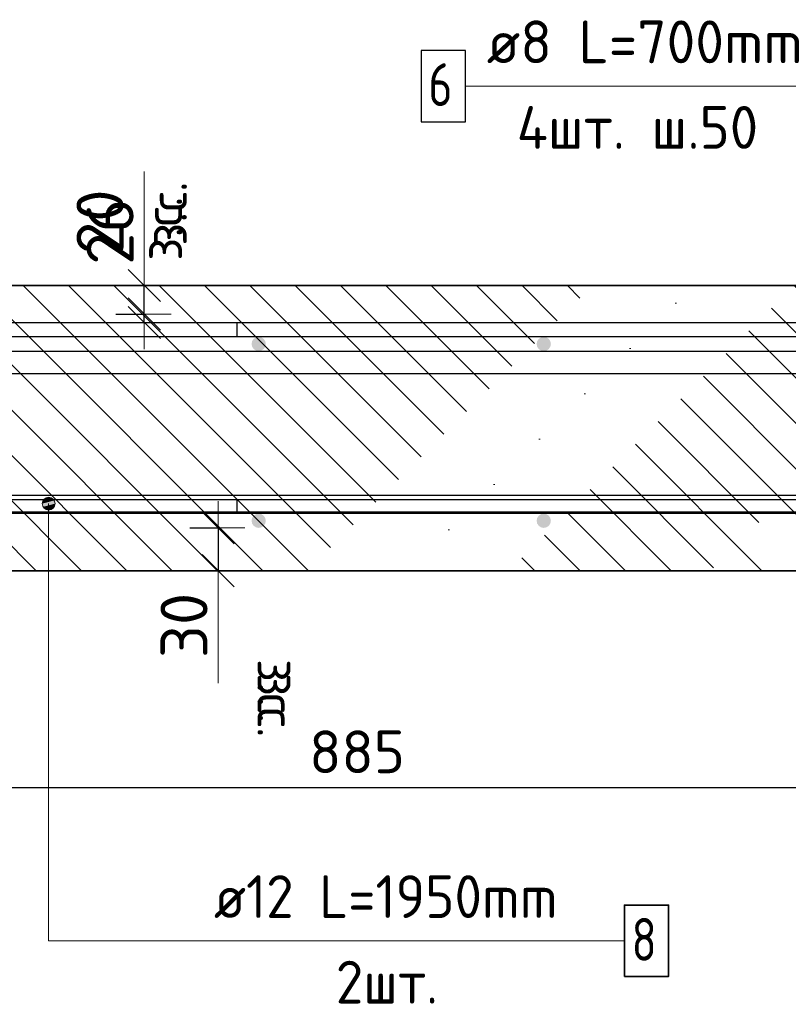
# Model space of a CAD drawing. Header units: metres. Extents: x -38 to 93, y -15 to 21.
# Tile 187 of 256: x 87.705 to 88.245, y -5.735 to -5.044. Entities that reach past the tile are written whole.
import ezdxf

# ---------------------------------------------------------------- set-up
doc = ezdxf.new("R2010")
doc.units = ezdxf.units.M
doc.header["$PDMODE"] = 65
for name, color, linetype, lineweight in [('XR$3$Арм. стержнями верхней зоны', 180, 'Continuous', 35), ('XR$3$Арм. стержнями нижней зоны', 180, 'Continuous', 35), ('XR$3$Арм.стержн. Арматура края', 96, 'Continuous', 35), ('XR$3$Арм.стержн. Хомут', 240, 'Continuous', 35), ('XR$3$Арм.стержн.горизонт. 1', 180, 'Continuous', 35), ('XR$3$Арм.стержн.горизонт. 2', 202, 'Continuous', 35), ('XR$3$Размерная линия (1)', 7, 'Continuous', 13), ('XR$3$Размерная линия_ общее', 7, 'Continuous', 13), ('XR$5$Арм. стержнями верхней зоны', 180, 'Continuous', 35), ('XR$5$Арм. стержнями нижней зоны', 180, 'Continuous', 35), ('XR$5$Арм.стержн. Арматура края', 96, 'Continuous', 35), ('XR$5$Арм.стержн. Хомут', 240, 'Continuous', 35), ('XR$5$Арм.стержн.горизонт. 1', 180, 'Continuous', 35), ('XR$5$Арм.стержн.горизонт. 2', 202, 'Continuous', 35), ('XR$5$Размерная линия (1)', 7, 'Continuous', 13), ('XR$5$Размерная линия_ общее', 7, 'Continuous', 13)]:
    doc.layers.add(name, color=color, linetype=linetype, lineweight=lineweight)
doc.styles.add('ISOCPEUR', font='txt')
doc.dimstyles.new('DIMSTYLE_10', dxfattribs={"dimtxt": 0.033, "dimasz": 0.0375, "dimexe": 0, "dimexo": 0, "dimgap": 0.0165, "dimtad": 2, "dimdec": 0, "dimlfac": 1000, "dimrnd": 1, "dimzin": 12, "dimdsep": 46, "dimtxsty": 'ISOCPEUR', "dimblk1": 'ALL_ML_STRICH', "dimblk2": 'ALL_ML_STRICH', "dimsah": 1, "dimcen": 0, "dimclrd": 7, "dimclre": 256, "dimclrt": 7, "dimadec": 0, "dimazin": 0, "dimtfac": 1, "dimtdec": 0, "dimtix": 1, "dimtmove": 2, "dimatfit": 3, "dimfxl": 0, "dimtvp": 1.2, "dimtzin": 0, "dimlwd": 0, "dimlwe": -3, "dimarcsym": 0})
doc.dimstyles.new('DIMSTYLE_19', dxfattribs={"dimtxt": 0.03, "dimasz": 0.03, "dimexe": 0, "dimexo": 0, "dimgap": 0.015, "dimtad": 2, "dimdec": 0, "dimlfac": 1000, "dimrnd": 5, "dimzin": 12, "dimdsep": 46, "dimtxsty": 'ISOCPEUR', "dimblk1": 'ALL_ML_STRICH', "dimblk2": 'ALL_ML_STRICH', "dimsah": 1, "dimcen": 0, "dimclrd": 7, "dimclre": 256, "dimclrt": 7, "dimadec": 0, "dimazin": 0, "dimtfac": 1, "dimtdec": 0, "dimtix": 1, "dimtmove": 2, "dimatfit": 3, "dimfxl": 0, "dimtzin": 0, "dimlwd": 0, "dimlwe": -3, "dimarcsym": 0})
pattern_1 = [(135, (0, 0), (-0.031819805, -0.031819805), [0.4, -0.05, 0, -0.05]), (135, (-0.01591, -0.01591), (-0.031819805, -0.031819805), [0.8, -0.1, 0.1, -0.1])]

# ---------------------------------------------------------------- blocks, each defined once
blk = doc.blocks.new('ALL_ML_STRICH')
at = {"color": 0, "linetype": 'ByBlock', "lineweight": -2}
for p, q in [((0, -0.5), (0, 0.5)), ((-0.3, -0.3), (0.3, 0.3)), ((-1, 0), (0.5, 0))]:
    blk.add_line(p, q, dxfattribs=at)
blk = doc.blocks.new('*D212')
at = {"layer": 'DEFPOINTS', "color": 7, "linetype": 'Continuous', "lineweight": 13, "transparency": 33554687}
for p in [(87.80471, -5.40081), (87.8447, -5.40081), (87.80471, -5.43081)]:
    blk.add_point(p, dxfattribs=at)
at = {"layer": 'XR$3$Размерная линия_ общее', "color": 253, "linetype": 'Continuous', "lineweight": -2, "true_color": 0xa0a0a0, "transparency": 33554687}
for p, q in [((87.82471, -5.40081), (87.8447, -5.40081)), ((87.82471, -5.43081), (87.8447, -5.43081))]:
    blk.add_line(p, q, dxfattribs=at)
at = {"layer": 'XR$3$Размерная линия_ общее', "color": 7, "linetype": 'Continuous', "lineweight": -2, "transparency": 33554687}
blk.add_line((87.8447, -5.40081), (87.8447, -5.43081), dxfattribs=at)
at = {"layer": 'XR$3$Размерная линия_ общее', "color": 7, "linetype": 'Continuous', "lineweight": 13, "transparency": 33554687, "xscale": 0.0375, "yscale": 0.0375, "zscale": 0.0375}
for p, rotation in [((87.8447, -5.40081), 90), ((87.8447, -5.43081), 270)]:
    blk.add_blockref('ALL_ML_STRICH', p, dxfattribs=dict(at, rotation=rotation))
at = {"layer": 'XR$3$Размерная линия_ общее', "color": 7, "linetype": 'Continuous', "lineweight": 13, "transparency": 33554687, "insert": (87.8207, -5.46923), "char_height": 0.033, "width": 0.066, "attachment_point": 5, "rotation": 90, "style": 'ISOCPEUR'}
blk.add_mtext('\\A1;{30}', dxfattribs=at)
at = {"layer": 'XR$3$Размерная линия_ общее', "color": 7, "linetype": 'Continuous', "lineweight": 13, "transparency": 33554687, "insert": (87.89924, -5.49272), "char_height": 0.027, "width": 0.00135, "attachment_point": 1, "rotation": 270, "line_spacing_factor": 0.60241, "style": 'ISOCPEUR'}
blk.add_mtext('з.с.', dxfattribs=at)
blk = doc.blocks.new('*D258')
at = {"layer": 'DEFPOINTS', "color": 7, "linetype": 'Continuous', "lineweight": 13, "transparency": 33554687}
for p in [(87.75284, -5.23081), (87.75284, -5.25681), (87.79283, -5.25681)]:
    blk.add_point(p, dxfattribs=at)
at = {"layer": 'XR$3$Размерная линия_ общее', "color": 253, "linetype": 'Continuous', "lineweight": -2, "true_color": 0xa0a0a0, "transparency": 33554687}
for p, q in [((87.77284, -5.23081), (87.79283, -5.23081)), ((87.77284, -5.25681), (87.79283, -5.25681))]:
    blk.add_line(p, q, dxfattribs=at)
at = {"layer": 'XR$3$Размерная линия_ общее', "color": 7, "linetype": 'Continuous', "lineweight": -2, "transparency": 33554687}
blk.add_line((87.79283, -5.25681), (87.79283, -5.23081), dxfattribs=at)
at = {"layer": 'XR$3$Размерная линия_ общее', "color": 7, "linetype": 'Continuous', "lineweight": 13, "transparency": 33554687, "xscale": 0.0375, "yscale": 0.0375, "zscale": 0.0375}
for p, rotation in [((87.79283, -5.23081), 90), ((87.79283, -5.25681), 270)]:
    blk.add_blockref('ALL_ML_STRICH', p, dxfattribs=dict(at, rotation=rotation))
at = {"layer": 'XR$3$Размерная линия_ общее', "color": 7, "linetype": 'Continuous', "lineweight": 13, "transparency": 33554687, "insert": (87.79236, -5.21345), "char_height": 0.027, "width": 0.00135, "attachment_point": 1, "rotation": 90, "line_spacing_factor": 0.60241, "style": 'ISOCPEUR'}
blk.add_mtext('з.с.', dxfattribs=at)
at = {"layer": 'XR$3$Размерная линия_ общее', "color": 7, "linetype": 'Continuous', "lineweight": 13, "transparency": 33554687, "insert": (87.76883, -5.19308), "char_height": 0.033, "width": 0.066, "attachment_point": 5, "rotation": 90, "style": 'ISOCPEUR'}
blk.add_mtext('\\A1;{26}', dxfattribs=at)
blk = doc.blocks.new('*D269')
at = {"layer": 'DEFPOINTS', "color": 7, "linetype": 'Continuous', "lineweight": 13, "transparency": 33554687}
for p in [(87.49808, -5.37781), (88.38308, -5.43081), (87.49808, -5.58282)]:
    blk.add_point(p, dxfattribs=at)
at = {"layer": 'XR$3$Размерная линия (1)', "color": 9, "linetype": 'Continuous', "lineweight": -2, "true_color": 0xc7c7c7, "transparency": 33554687}
for p, q in [((87.49808, -5.39781), (87.49808, -5.58282)), ((88.38308, -5.45081), (88.38308, -5.58282))]:
    blk.add_line(p, q, dxfattribs=at)
at = {"layer": 'XR$3$Размерная линия (1)', "color": 7, "linetype": 'Continuous', "lineweight": -2, "transparency": 33554687}
blk.add_line((87.49808, -5.58282), (88.38308, -5.58282), dxfattribs=at)
at = {"layer": 'XR$3$Размерная линия (1)', "color": 7, "linetype": 'Continuous', "lineweight": 13, "transparency": 33554687, "xscale": 0.03, "yscale": 0.03, "zscale": 0.03, "rotation": 180}
blk.add_blockref('ALL_ML_STRICH', (87.49808, -5.58282), dxfattribs=at)
at = {"layer": 'XR$3$Размерная линия (1)', "color": 7, "linetype": 'Continuous', "lineweight": 13, "transparency": 33554687, "xscale": 0.03, "yscale": 0.03, "zscale": 0.03}
blk.add_blockref('ALL_ML_STRICH', (88.38308, -5.58282), dxfattribs=at)
at = {"layer": 'XR$3$Размерная линия (1)', "color": 7, "linetype": 'Continuous', "lineweight": 13, "transparency": 33554687, "insert": (87.94208, -5.55782), "char_height": 0.03, "width": 0.09, "attachment_point": 5, "style": 'ISOCPEUR'}
blk.add_mtext('\\A1;{885}', dxfattribs=at)
blk = doc.blocks.new('*D437')
at = {"layer": 'DEFPOINTS', "color": 7, "linetype": 'Continuous', "lineweight": 13, "transparency": 33554687}
for p in [(87.49808, -5.37781), (88.38308, -5.43081), (87.49808, -5.58282)]:
    blk.add_point(p, dxfattribs=at)
at = {"layer": 'XR$5$Размерная линия (1)', "color": 9, "linetype": 'Continuous', "lineweight": -2, "true_color": 0xc7c7c7, "transparency": 33554687}
for p, q in [((87.49808, -5.39781), (87.49808, -5.58282)), ((88.38308, -5.45081), (88.38308, -5.58282))]:
    blk.add_line(p, q, dxfattribs=at)
at = {"layer": 'XR$5$Размерная линия (1)', "color": 7, "linetype": 'Continuous', "lineweight": -2, "transparency": 33554687}
blk.add_line((87.49808, -5.58282), (88.38308, -5.58282), dxfattribs=at)
at = {"layer": 'XR$5$Размерная линия (1)', "color": 7, "linetype": 'Continuous', "lineweight": 13, "transparency": 33554687, "xscale": 0.03, "yscale": 0.03, "zscale": 0.03, "rotation": 180}
blk.add_blockref('ALL_ML_STRICH', (87.49808, -5.58282), dxfattribs=at)
at = {"layer": 'XR$5$Размерная линия (1)', "color": 7, "linetype": 'Continuous', "lineweight": 13, "transparency": 33554687, "xscale": 0.03, "yscale": 0.03, "zscale": 0.03}
blk.add_blockref('ALL_ML_STRICH', (88.38308, -5.58282), dxfattribs=at)
at = {"layer": 'XR$5$Размерная линия (1)', "color": 7, "linetype": 'Continuous', "lineweight": 13, "transparency": 33554687, "insert": (87.94208, -5.55782), "char_height": 0.03, "width": 0.09, "attachment_point": 5, "style": 'ISOCPEUR'}
blk.add_mtext('\\A1;{885}', dxfattribs=at)
blk = doc.blocks.new('*D584')
at = {"layer": 'DEFPOINTS', "color": 7, "linetype": 'Continuous', "lineweight": 13, "transparency": 33554687}
for p in [(87.80471, -5.40081), (87.8447, -5.40081), (87.80471, -5.43081)]:
    blk.add_point(p, dxfattribs=at)
at = {"layer": 'XR$5$Размерная линия_ общее', "color": 253, "linetype": 'Continuous', "lineweight": -2, "true_color": 0xa0a0a0, "transparency": 33554687}
for p, q in [((87.82471, -5.40081), (87.8447, -5.40081)), ((87.82471, -5.43081), (87.8447, -5.43081))]:
    blk.add_line(p, q, dxfattribs=at)
at = {"layer": 'XR$5$Размерная линия_ общее', "color": 7, "linetype": 'Continuous', "lineweight": -2, "transparency": 33554687}
blk.add_line((87.8447, -5.40081), (87.8447, -5.43081), dxfattribs=at)
at = {"layer": 'XR$5$Размерная линия_ общее', "color": 7, "linetype": 'Continuous', "lineweight": 13, "transparency": 33554687, "xscale": 0.0375, "yscale": 0.0375, "zscale": 0.0375}
for p, rotation in [((87.8447, -5.40081), 90), ((87.8447, -5.43081), 270)]:
    blk.add_blockref('ALL_ML_STRICH', p, dxfattribs=dict(at, rotation=rotation))
at = {"layer": 'XR$5$Размерная линия_ общее', "color": 7, "linetype": 'Continuous', "lineweight": 13, "transparency": 33554687, "insert": (87.8207, -5.46923), "char_height": 0.033, "width": 0.066, "attachment_point": 5, "rotation": 90, "style": 'ISOCPEUR'}
blk.add_mtext('\\A1;{30}', dxfattribs=at)
at = {"layer": 'XR$5$Размерная линия_ общее', "color": 7, "linetype": 'Continuous', "lineweight": 13, "transparency": 33554687, "insert": (87.89924, -5.50272), "char_height": 0.027, "width": 0.00135, "attachment_point": 1, "rotation": 270, "line_spacing_factor": 0.60241, "style": 'ISOCPEUR'}
blk.add_mtext('з.с.', dxfattribs=at)
blk = doc.blocks.new('*D585')
at = {"layer": 'DEFPOINTS', "color": 7, "linetype": 'Continuous', "lineweight": 13, "transparency": 33554687}
for p in [(87.75284, -5.23081), (87.75284, -5.25081), (87.79283, -5.25081)]:
    blk.add_point(p, dxfattribs=at)
at = {"layer": 'XR$5$Размерная линия_ общее', "color": 253, "linetype": 'Continuous', "lineweight": -2, "true_color": 0xa0a0a0, "transparency": 33554687}
for p, q in [((87.77284, -5.23081), (87.79283, -5.23081)), ((87.77284, -5.25081), (87.79283, -5.25081))]:
    blk.add_line(p, q, dxfattribs=at)
at = {"layer": 'XR$5$Размерная линия_ общее', "color": 7, "linetype": 'Continuous', "lineweight": -2, "transparency": 33554687}
blk.add_line((87.79283, -5.25081), (87.79283, -5.23081), dxfattribs=at)
at = {"layer": 'XR$5$Размерная линия_ общее', "color": 7, "linetype": 'Continuous', "lineweight": 13, "transparency": 33554687, "xscale": 0.0375, "yscale": 0.0375, "zscale": 0.0375}
for p, rotation in [((87.79283, -5.23081), 90), ((87.79283, -5.25081), 270)]:
    blk.add_blockref('ALL_ML_STRICH', p, dxfattribs=dict(at, rotation=rotation))
at = {"layer": 'XR$5$Размерная линия_ общее', "color": 7, "linetype": 'Continuous', "lineweight": 13, "transparency": 33554687, "insert": (87.7957, -5.20295), "char_height": 0.027, "width": 0.00135, "attachment_point": 1, "rotation": 90, "line_spacing_factor": 0.60241, "style": 'ISOCPEUR'}
blk.add_mtext('з.с.', dxfattribs=at)
at = {"layer": 'XR$5$Размерная линия_ общее', "color": 7, "linetype": 'Continuous', "lineweight": 13, "transparency": 33554687, "insert": (87.76176, -5.18601), "char_height": 0.033, "width": 0.066, "attachment_point": 5, "rotation": 90, "style": 'ISOCPEUR'}
blk.add_mtext('\\A1;{20}', dxfattribs=at)

msp = doc.modelspace()

# ---------------------------------------------------------------- hatches: boundary and pattern name
at = {"linetype": 'Continuous', "lineweight": 13, "transparency": 33554687}
h = msp.add_hatch(dxfattribs=at)
h.set_pattern_fill('__________540', scale=0.015, style=0, pattern_type=2)
h.set_pattern_definition(pattern_1)
h.paths.add_polyline_path([(88.38308, -5.43081), (88.38308, -5.23081), (87.19134, -5.23081), (87.19134, -5.43081)], flags=0)
h = msp.add_hatch(dxfattribs=at)
h.set_pattern_fill('__________540', scale=0.015, style=0, pattern_type=2)
h.set_pattern_definition(pattern_1)
h.paths.add_polyline_path([(88.38308, -5.43081), (88.38308, -5.23081), (87.19134, -5.23081), (87.19134, -5.43081)], flags=0)
at = {"layer": 'XR$3$Арм. стержнями верхней зоны', "linetype": 'Continuous', "lineweight": 50, "transparency": 33554687}
for points in [[(87.87808, -5.27181), (87.8777, -5.2699), (87.87662, -5.26827), (87.875, -5.26719), (87.87308, -5.26681), (87.87117, -5.26719), (87.86955, -5.26827), (87.86846, -5.2699), (87.86808, -5.27181), (87.86846, -5.27372), (87.86955, -5.27535), (87.87117, -5.27643), (87.87308, -5.27681), (87.875, -5.27643), (87.87662, -5.27535), (87.8777, -5.27372)], [(88.07808, -5.27181), (88.0777, -5.2699), (88.07662, -5.26827), (88.075, -5.26719), (88.07308, -5.26681), (88.07117, -5.26719), (88.06955, -5.26827), (88.06846, -5.2699), (88.06808, -5.27181), (88.06846, -5.27372), (88.06955, -5.27535), (88.07117, -5.27643), (88.07308, -5.27681), (88.075, -5.27643), (88.07662, -5.27535), (88.0777, -5.27372)]]:
    msp.add_hatch(color=4, dxfattribs=at).paths.add_polyline_path(points)
at = {"layer": 'XR$3$Арм. стержнями нижней зоны', "linetype": 'Continuous', "lineweight": 50, "transparency": 33554687}
for points in [[(87.87808, -5.39581), (87.8777, -5.3939), (87.87662, -5.39227), (87.875, -5.39119), (87.87308, -5.39081), (87.87117, -5.39119), (87.86955, -5.39227), (87.86846, -5.3939), (87.86808, -5.39581), (87.86846, -5.39772), (87.86955, -5.39935), (87.87117, -5.40043), (87.87308, -5.40081), (87.875, -5.40043), (87.87662, -5.39935), (87.8777, -5.39772)], [(88.07808, -5.39581), (88.0777, -5.3939), (88.07662, -5.39227), (88.075, -5.39119), (88.07308, -5.39081), (88.07117, -5.39119), (88.06955, -5.39227), (88.06846, -5.3939), (88.06808, -5.39581), (88.06846, -5.39772), (88.06955, -5.39935), (88.07117, -5.40043), (88.07308, -5.40081), (88.075, -5.40043), (88.07662, -5.39935), (88.0777, -5.39772)]]:
    msp.add_hatch(color=4, dxfattribs=at).paths.add_polyline_path(points)
at = {"layer": 'XR$3$Арм.стержн.горизонт. 2', "linetype": 'Continuous', "lineweight": 13, "transparency": 33554687}
for points in [[(87.72118, -5.38381), (87.73018, -5.38381), (87.72955, -5.38156)], [(87.72118, -5.38381), (87.72955, -5.38156), (87.72181, -5.38156)], [(87.72118, -5.38381), (87.73018, -5.38381), (87.72955, -5.38156)], [(87.72118, -5.38381), (87.72955, -5.38156), (87.72181, -5.38156)], [(87.72181, -5.38606), (87.73018, -5.38381), (87.72118, -5.38381)], [(87.72181, -5.38606), (87.73018, -5.38381), (87.72118, -5.38381)], [(87.72181, -5.38156), (87.72955, -5.38156), (87.72793, -5.37994)], [(87.72181, -5.38156), (87.72793, -5.37994), (87.72343, -5.37994)], [(87.72181, -5.38156), (87.72955, -5.38156), (87.72793, -5.37994)], [(87.72181, -5.38156), (87.72793, -5.37994), (87.72343, -5.37994)], [(87.72181, -5.38606), (87.72955, -5.38606), (87.73018, -5.38381)], [(87.72181, -5.38606), (87.72955, -5.38606), (87.73018, -5.38381)], [(87.72343, -5.37994), (87.72793, -5.37994), (87.72568, -5.37931)], [(87.72343, -5.37994), (87.72793, -5.37994), (87.72568, -5.37931)], [(87.72343, -5.38768), (87.72955, -5.38606), (87.72181, -5.38606)], [(87.72343, -5.38768), (87.72955, -5.38606), (87.72181, -5.38606)], [(87.72343, -5.38768), (87.72793, -5.38768), (87.72955, -5.38606)], [(87.72343, -5.38768), (87.72793, -5.38768), (87.72955, -5.38606)], [(87.72793, -5.38768), (87.72343, -5.38768), (87.72568, -5.38831)], [(87.72793, -5.38768), (87.72343, -5.38768), (87.72568, -5.38831)]]:
    msp.add_hatch(color=7, dxfattribs=at).paths.add_polyline_path(points)
at = {"layer": 'XR$5$Арм. стержнями верхней зоны', "linetype": 'Continuous', "lineweight": 50, "transparency": 33554687}
for points in [[(87.87808, -5.27181), (87.8777, -5.2699), (87.87662, -5.26827), (87.875, -5.26719), (87.87308, -5.26681), (87.87117, -5.26719), (87.86955, -5.26827), (87.86846, -5.2699), (87.86808, -5.27181), (87.86846, -5.27372), (87.86955, -5.27535), (87.87117, -5.27643), (87.87308, -5.27681), (87.875, -5.27643), (87.87662, -5.27535), (87.8777, -5.27372)], [(88.07808, -5.27181), (88.0777, -5.2699), (88.07662, -5.26827), (88.075, -5.26719), (88.07308, -5.26681), (88.07117, -5.26719), (88.06955, -5.26827), (88.06846, -5.2699), (88.06808, -5.27181), (88.06846, -5.27372), (88.06955, -5.27535), (88.07117, -5.27643), (88.07308, -5.27681), (88.075, -5.27643), (88.07662, -5.27535), (88.0777, -5.27372)]]:
    msp.add_hatch(color=4, dxfattribs=at).paths.add_polyline_path(points)
at = {"layer": 'XR$5$Арм. стержнями нижней зоны', "linetype": 'Continuous', "lineweight": 50, "transparency": 33554687}
for points in [[(87.87808, -5.39581), (87.8777, -5.3939), (87.87662, -5.39227), (87.875, -5.39119), (87.87308, -5.39081), (87.87117, -5.39119), (87.86955, -5.39227), (87.86846, -5.3939), (87.86808, -5.39581), (87.86846, -5.39772), (87.86955, -5.39935), (87.87117, -5.40043), (87.87308, -5.40081), (87.875, -5.40043), (87.87662, -5.39935), (87.8777, -5.39772)], [(88.07808, -5.39581), (88.0777, -5.3939), (88.07662, -5.39227), (88.075, -5.39119), (88.07308, -5.39081), (88.07117, -5.39119), (88.06955, -5.39227), (88.06846, -5.3939), (88.06808, -5.39581), (88.06846, -5.39772), (88.06955, -5.39935), (88.07117, -5.40043), (88.07308, -5.40081), (88.075, -5.40043), (88.07662, -5.39935), (88.0777, -5.39772)]]:
    msp.add_hatch(color=4, dxfattribs=at).paths.add_polyline_path(points)
at = {"layer": 'XR$5$Арм.стержн.горизонт. 2', "linetype": 'Continuous', "lineweight": 13, "transparency": 33554687}
for points in [[(87.72118, -5.38381), (87.73018, -5.38381), (87.72955, -5.38156)], [(87.72118, -5.38381), (87.72955, -5.38156), (87.72181, -5.38156)], [(87.72118, -5.38381), (87.73018, -5.38381), (87.72955, -5.38156)], [(87.72118, -5.38381), (87.72955, -5.38156), (87.72181, -5.38156)], [(87.72181, -5.38606), (87.73018, -5.38381), (87.72118, -5.38381)], [(87.72181, -5.38606), (87.73018, -5.38381), (87.72118, -5.38381)], [(87.72181, -5.38156), (87.72955, -5.38156), (87.72793, -5.37994)], [(87.72181, -5.38156), (87.72793, -5.37994), (87.72343, -5.37994)], [(87.72181, -5.38156), (87.72955, -5.38156), (87.72793, -5.37994)], [(87.72181, -5.38156), (87.72793, -5.37994), (87.72343, -5.37994)], [(87.72181, -5.38606), (87.72955, -5.38606), (87.73018, -5.38381)], [(87.72181, -5.38606), (87.72955, -5.38606), (87.73018, -5.38381)], [(87.72343, -5.37994), (87.72793, -5.37994), (87.72568, -5.37931)], [(87.72343, -5.37994), (87.72793, -5.37994), (87.72568, -5.37931)], [(87.72343, -5.38768), (87.72955, -5.38606), (87.72181, -5.38606)], [(87.72343, -5.38768), (87.72955, -5.38606), (87.72181, -5.38606)], [(87.72343, -5.38768), (87.72793, -5.38768), (87.72955, -5.38606)], [(87.72343, -5.38768), (87.72793, -5.38768), (87.72955, -5.38606)], [(87.72793, -5.38768), (87.72343, -5.38768), (87.72568, -5.38831)], [(87.72793, -5.38768), (87.72343, -5.38768), (87.72568, -5.38831)]]:
    msp.add_hatch(color=7, dxfattribs=at).paths.add_polyline_path(points)

# ---------------------------------------------------------------- linework, layer by layer
at = {"color": 7, "linetype": 'Continuous', "lineweight": 13, "transparency": 33554687}
for p, q in [((87.79283, -5.23081), (87.79283, -5.15081)), ((87.79283, -5.23081), (87.79283, -5.15081)), ((87.8447, -5.43081), (87.8447, -5.48981)), ((87.8447, -5.43081), (87.8447, -5.50981))]:
    msp.add_line(p, q, dxfattribs=at)
at = {"color": 7, "linetype": 'Continuous', "lineweight": 35, "transparency": 33554687}
for p, q in [((88.38308, -5.23081), (87.19134, -5.23081)), ((88.38308, -5.23081), (87.19134, -5.23081)), ((87.19134, -5.43081), (88.38308, -5.43081)), ((87.19134, -5.43081), (88.38308, -5.43081))]:
    msp.add_line(p, q, dxfattribs=at)
at = {"layer": 'XR$3$Арм. стержнями верхней зоны', "color": 4, "linetype": 'Continuous', "lineweight": 25, "transparency": 33554687}
msp.add_lwpolyline([(87.18634, -5.25681), (88.35808, -5.25681), (88.35808, -5.26681), (87.18634, -5.26681), (87.18634, -5.25681)], dxfattribs=at)
msp.add_lwpolyline([(87.18634, -5.25681), (88.35808, -5.25681), (88.35808, -5.26681), (87.18634, -5.26681), (87.18634, -5.25681)], dxfattribs=at)
at = {"layer": 'XR$3$Арм. стержнями нижней зоны', "color": 4, "linetype": 'Continuous', "lineweight": 25, "transparency": 33554687}
msp.add_lwpolyline([(87.18634, -5.38081), (88.35808, -5.38081), (88.35808, -5.39081), (87.18634, -5.39081), (87.18634, -5.38081)], dxfattribs=at)
msp.add_lwpolyline([(87.18634, -5.38081), (88.35808, -5.38081), (88.35808, -5.39081), (87.18634, -5.39081), (87.18634, -5.38081)], dxfattribs=at)
at = {"layer": 'XR$3$Арм.стержн. Арматура края', "color": 4, "linetype": 'Continuous', "lineweight": 25, "transparency": 33554687}
for points in [[(88.32883, -5.26681), (87.85808, -5.26681), (87.85808, -5.25681), (88.32952, -5.25681)], [(88.32883, -5.26681), (87.85808, -5.26681), (87.85808, -5.25681), (88.32952, -5.25681)], [(87.85808, -5.38081), (88.32883, -5.38081)], [(88.32952, -5.39081), (87.85808, -5.39081), (87.85808, -5.38081)], [(87.85808, -5.38081), (88.32883, -5.38081)], [(88.32952, -5.39081), (87.85808, -5.39081), (87.85808, -5.38081)]]:
    msp.add_lwpolyline(points, dxfattribs=at)
at = {"layer": 'XR$3$Арм.стержн. Хомут', "color": 7, "linetype": 'Continuous', "lineweight": 13, "transparency": 33554687}
msp.add_line((88.01811, -5.09093), (88.38211, -5.09093), dxfattribs=at)
at = {"layer": 'XR$3$Арм.стержн. Хомут', "color": 7, "linetype": 'Continuous', "lineweight": 25, "transparency": 33554687}
msp.add_lwpolyline([(87.98711, -5.11593), (88.01811, -5.11593), (88.01811, -5.06593), (87.98711, -5.06593), (87.98711, -5.11593)], dxfattribs=at)
at = {"layer": 'XR$3$Арм.стержн.горизонт. 1', "color": 7, "linetype": 'Continuous', "lineweight": 25, "transparency": 33554687}
msp.add_lwpolyline([(89.60308, -5.29281), (87.26308, -5.29281), (87.26308, -5.27681), (89.60308, -5.27681), (89.60308, -5.29281)], dxfattribs=at)
msp.add_lwpolyline([(89.60308, -5.29281), (87.26308, -5.29281), (87.26308, -5.27681), (89.60308, -5.27681), (89.60308, -5.29281)], dxfattribs=at)
at = {"layer": 'XR$3$Арм.стержн.горизонт. 2', "color": 7, "linetype": 'Continuous', "lineweight": 13, "transparency": 33554687}
for p, q in [((87.72118, -5.38381), (87.72118, -5.38381)), ((87.72118, -5.38381), (87.72118, -5.38381)), ((87.72568, -5.37931), (87.72568, -5.37931)), ((87.72568, -5.37931), (87.72568, -5.37931)), ((87.72568, -5.69038), (87.72568, -5.38381)), ((87.72568, -5.69038), (87.72568, -5.38381)), ((87.73018, -5.38381), (87.73018, -5.38381)), ((87.73018, -5.38381), (87.73018, -5.38381)), ((87.72568, -5.38831), (87.72568, -5.38831)), ((87.72568, -5.38831), (87.72568, -5.38831)), ((87.72568, -5.69038), (88.12968, -5.69038))]:
    msp.add_line(p, q, dxfattribs=at)
at = {"layer": 'XR$3$Арм.стержн.горизонт. 2', "color": 34, "linetype": 'Continuous', "lineweight": 25, "transparency": 33554687}
msp.add_lwpolyline([(87.49808, -5.37781), (89.44808, -5.37781), (89.44808, -5.38981), (87.49808, -5.38981), (87.49808, -5.37781)], dxfattribs=at)
msp.add_lwpolyline([(87.49808, -5.37781), (89.44808, -5.37781), (89.44808, -5.38981), (87.49808, -5.38981), (87.49808, -5.37781)], dxfattribs=at)
at = {"layer": 'XR$3$Арм.стержн.горизонт. 2', "color": 7, "linetype": 'Continuous', "lineweight": 35, "transparency": 33554687}
msp.add_lwpolyline([(88.12968, -5.71538), (88.16068, -5.71538), (88.16068, -5.66538), (88.12968, -5.66538), (88.12968, -5.71538)], dxfattribs=at)
at = {"layer": 'XR$3$Арм.стержн.горизонт. 2', "color": 7, "linetype": 'Continuous', "lineweight": 13, "transparency": 33554687}
msp.add_circle((87.72568, -5.38381), 0.0045, dxfattribs=at)
msp.add_circle((87.72568, -5.38381), 0.0045, dxfattribs=at)
at = {"layer": 'XR$5$Арм. стержнями верхней зоны', "color": 4, "linetype": 'Continuous', "lineweight": 25, "transparency": 33554687}
msp.add_lwpolyline([(87.18634, -5.25681), (88.35808, -5.25681), (88.35808, -5.26681), (87.18634, -5.26681), (87.18634, -5.25681)], dxfattribs=at)
msp.add_lwpolyline([(87.18634, -5.25681), (88.35808, -5.25681), (88.35808, -5.26681), (87.18634, -5.26681), (87.18634, -5.25681)], dxfattribs=at)
at = {"layer": 'XR$5$Арм. стержнями нижней зоны', "color": 4, "linetype": 'Continuous', "lineweight": 25, "transparency": 33554687}
msp.add_lwpolyline([(87.18634, -5.38081), (88.35808, -5.38081), (88.35808, -5.39081), (87.18634, -5.39081), (87.18634, -5.38081)], dxfattribs=at)
msp.add_lwpolyline([(87.18634, -5.38081), (88.35808, -5.38081), (88.35808, -5.39081), (87.18634, -5.39081), (87.18634, -5.38081)], dxfattribs=at)
at = {"layer": 'XR$5$Арм.стержн. Арматура края', "color": 4, "linetype": 'Continuous', "lineweight": 25, "transparency": 33554687}
for points in [[(88.32883, -5.26681), (87.85808, -5.26681), (87.85808, -5.25681), (88.32952, -5.25681)], [(88.32883, -5.26681), (87.85808, -5.26681), (87.85808, -5.25681), (88.32952, -5.25681)], [(87.85808, -5.38081), (88.32883, -5.38081)], [(88.32952, -5.39081), (87.85808, -5.39081), (87.85808, -5.38081)], [(87.85808, -5.38081), (88.32883, -5.38081)], [(88.32952, -5.39081), (87.85808, -5.39081), (87.85808, -5.38081)]]:
    msp.add_lwpolyline(points, dxfattribs=at)
at = {"layer": 'XR$5$Арм.стержн. Хомут', "color": 7, "linetype": 'Continuous', "lineweight": 13, "transparency": 33554687}
msp.add_line((88.01811, -5.09093), (88.38211, -5.09093), dxfattribs=at)
at = {"layer": 'XR$5$Арм.стержн. Хомут', "color": 7, "linetype": 'Continuous', "lineweight": 25, "transparency": 33554687}
msp.add_lwpolyline([(87.98711, -5.11593), (88.01811, -5.11593), (88.01811, -5.06593), (87.98711, -5.06593), (87.98711, -5.11593)], dxfattribs=at)
at = {"layer": 'XR$5$Арм.стержн.горизонт. 1', "color": 7, "linetype": 'Continuous', "lineweight": 25, "transparency": 33554687}
msp.add_lwpolyline([(89.60308, -5.29281), (87.26308, -5.29281), (87.26308, -5.27681), (89.60308, -5.27681), (89.60308, -5.29281)], dxfattribs=at)
msp.add_lwpolyline([(89.60308, -5.29281), (87.26308, -5.29281), (87.26308, -5.27681), (89.60308, -5.27681), (89.60308, -5.29281)], dxfattribs=at)
at = {"layer": 'XR$5$Арм.стержн.горизонт. 2', "color": 7, "linetype": 'Continuous', "lineweight": 13, "transparency": 33554687}
for p, q in [((87.72118, -5.38381), (87.72118, -5.38381)), ((87.72118, -5.38381), (87.72118, -5.38381)), ((87.72568, -5.37931), (87.72568, -5.37931)), ((87.72568, -5.37931), (87.72568, -5.37931)), ((87.72568, -5.69038), (87.72568, -5.38381)), ((87.72568, -5.69038), (87.72568, -5.38381)), ((87.73018, -5.38381), (87.73018, -5.38381)), ((87.73018, -5.38381), (87.73018, -5.38381)), ((87.72568, -5.38831), (87.72568, -5.38831)), ((87.72568, -5.38831), (87.72568, -5.38831)), ((87.72568, -5.69038), (88.12968, -5.69038))]:
    msp.add_line(p, q, dxfattribs=at)
at = {"layer": 'XR$5$Арм.стержн.горизонт. 2', "color": 34, "linetype": 'Continuous', "lineweight": 25, "transparency": 33554687}
msp.add_lwpolyline([(87.49808, -5.37781), (89.44808, -5.37781), (89.44808, -5.38981), (87.49808, -5.38981), (87.49808, -5.37781)], dxfattribs=at)
msp.add_lwpolyline([(87.49808, -5.37781), (89.44808, -5.37781), (89.44808, -5.38981), (87.49808, -5.38981), (87.49808, -5.37781)], dxfattribs=at)
at = {"layer": 'XR$5$Арм.стержн.горизонт. 2', "color": 7, "linetype": 'Continuous', "lineweight": 35, "transparency": 33554687}
msp.add_lwpolyline([(88.12968, -5.71538), (88.16068, -5.71538), (88.16068, -5.66538), (88.12968, -5.66538), (88.12968, -5.71538)], dxfattribs=at)
at = {"layer": 'XR$5$Арм.стержн.горизонт. 2', "color": 7, "linetype": 'Continuous', "lineweight": 13, "transparency": 33554687}
msp.add_circle((87.72568, -5.38381), 0.0045, dxfattribs=at)
msp.add_circle((87.72568, -5.38381), 0.0045, dxfattribs=at)

# ---------------------------------------------------------------- texts
at = {"layer": 'XR$3$Арм.стержн. Хомут', "color": 7, "linetype": 'Continuous', "lineweight": 25, "transparency": 33554687, "char_height": 0.03, "attachment_point": 7, "style": 'ISOCPEUR'}
for s, insert, width in [('\\W0.98;ø8 L=700mm ', (88.03311, -5.07493), 0.2575264), ('\\W0.78;6', (87.99211, -5.10493), 0.0326407), ('\\W0.97;4шт. ш.50 ', (88.05411, -5.13493), 0.2154876)]:
    msp.add_mtext(s, dxfattribs=dict(at, insert=insert, width=width))
at = {"layer": 'XR$3$Арм.стержн.горизонт. 2', "color": 7, "linetype": 'Continuous', "lineweight": 25, "transparency": 33554687, "char_height": 0.03, "attachment_point": 7, "style": 'ISOCPEUR'}
for s, insert, width in [('\\W0.94;ø12 L=1950mm ', (87.84168, -5.67438), 0.2869609), ('\\W0.78;8', (88.13468, -5.70438), 0.0326407), ('\\W0.94;2шт. ', (87.92718, -5.73438), 0.1161286)]:
    msp.add_mtext(s, dxfattribs=dict(at, insert=insert, width=width))
at = {"layer": 'XR$5$Арм.стержн. Хомут', "color": 7, "linetype": 'Continuous', "lineweight": 25, "transparency": 33554687, "char_height": 0.03, "attachment_point": 7, "style": 'ISOCPEUR'}
for s, insert, width in [('\\W0.98;ø8 L=700mm ', (88.03311, -5.07493), 0.2575264), ('\\W0.78;6', (87.99211, -5.10493), 0.0326407), ('\\W0.97;4шт. ш.50 ', (88.05411, -5.13493), 0.2154876)]:
    msp.add_mtext(s, dxfattribs=dict(at, insert=insert, width=width))
at = {"layer": 'XR$5$Арм.стержн.горизонт. 2', "color": 7, "linetype": 'Continuous', "lineweight": 25, "transparency": 33554687, "char_height": 0.03, "attachment_point": 7, "style": 'ISOCPEUR'}
for s, insert, width in [('\\W0.94;ø12 L=1950mm ', (87.84168, -5.67438), 0.2869609), ('\\W0.78;8', (88.13468, -5.70438), 0.0326407), ('\\W0.94;2шт. ', (87.92718, -5.73438), 0.1161286)]:
    msp.add_mtext(s, dxfattribs=dict(at, insert=insert, width=width))

# ---------------------------------------------------------------- dimensions: what is measured, and where the dimension line sits
at = {"layer": 'XR$3$Размерная линия (1)', "color": 7, "linetype": 'Continuous', "lineweight": 13, "transparency": 33554687}
dim = msp.add_linear_dim(base=(88.38308, -5.58282), p1=(87.49808, -5.39781), p2=(88.38308, -5.45081), dimstyle='DIMSTYLE_19', override={"dimpost": '<>', "dimclrd": 7, "dimclre": 9, "dimclrt": 7, "dimlwd": 0, "dimlwe": 65533}, dxfattribs=at)
dim.commit()
dim.dimension.update_dxf_attribs({"geometry": '*D269', "text_midpoint": (87.94208, -5.55782), "dimtype": 160})
at = {"layer": 'XR$3$Размерная линия_ общее', "color": 7, "linetype": 'Continuous', "lineweight": 13, "transparency": 33554687}
for base, p1, p2, angle, picture, middle in [((87.79283, -5.23081), (87.77284, -5.25681), (87.77284, -5.23081), 90, '*D258', (87.76883, -5.19308)), ((87.8447, -5.43081), (87.82471, -5.40081), (87.82471, -5.43081), 270, '*D212', (87.8207, -5.46923))]:
    dim = msp.add_linear_dim(base=base, p1=p1, p2=p2, angle=angle, text='<>\\Xз.с.', dimstyle='DIMSTYLE_10', override={"dimpost": '<>', "dimclrd": 7, "dimclre": 253, "dimclrt": 7, "dimlwd": 0, "dimlwe": 65533}, dxfattribs=at)
    dim.commit()
    dim.dimension.update_dxf_attribs({"geometry": picture, "text_midpoint": middle, "dimtype": 160})
at = {"layer": 'XR$5$Размерная линия (1)', "color": 7, "linetype": 'Continuous', "lineweight": 13, "transparency": 33554687}
dim = msp.add_linear_dim(base=(88.38308, -5.58282), p1=(87.49808, -5.39781), p2=(88.38308, -5.45081), dimstyle='DIMSTYLE_19', override={"dimpost": '<>', "dimclrd": 7, "dimclre": 9, "dimclrt": 7, "dimlwd": 0, "dimlwe": 65533}, dxfattribs=at)
dim.commit()
dim.dimension.update_dxf_attribs({"geometry": '*D437', "text_midpoint": (87.94208, -5.55782), "dimtype": 160})
at = {"layer": 'XR$5$Размерная линия_ общее', "color": 7, "linetype": 'Continuous', "lineweight": 13, "transparency": 33554687}
for base, p1, p2, angle, picture, middle in [((87.79283, -5.23081), (87.77284, -5.25081), (87.77284, -5.23081), 90, '*D585', (87.76176, -5.18601)), ((87.8447, -5.43081), (87.82471, -5.40081), (87.82471, -5.43081), 270, '*D584', (87.8207, -5.46923))]:
    dim = msp.add_linear_dim(base=base, p1=p1, p2=p2, angle=angle, text='<>\\Xз.с.', dimstyle='DIMSTYLE_10', override={"dimpost": '<>', "dimclrd": 7, "dimclre": 253, "dimclrt": 7, "dimlwd": 0, "dimlwe": 65533}, dxfattribs=at)
    dim.commit()
    dim.dimension.update_dxf_attribs({"geometry": picture, "text_midpoint": middle, "dimtype": 160})

doc.saveas('drawing.dxf')
